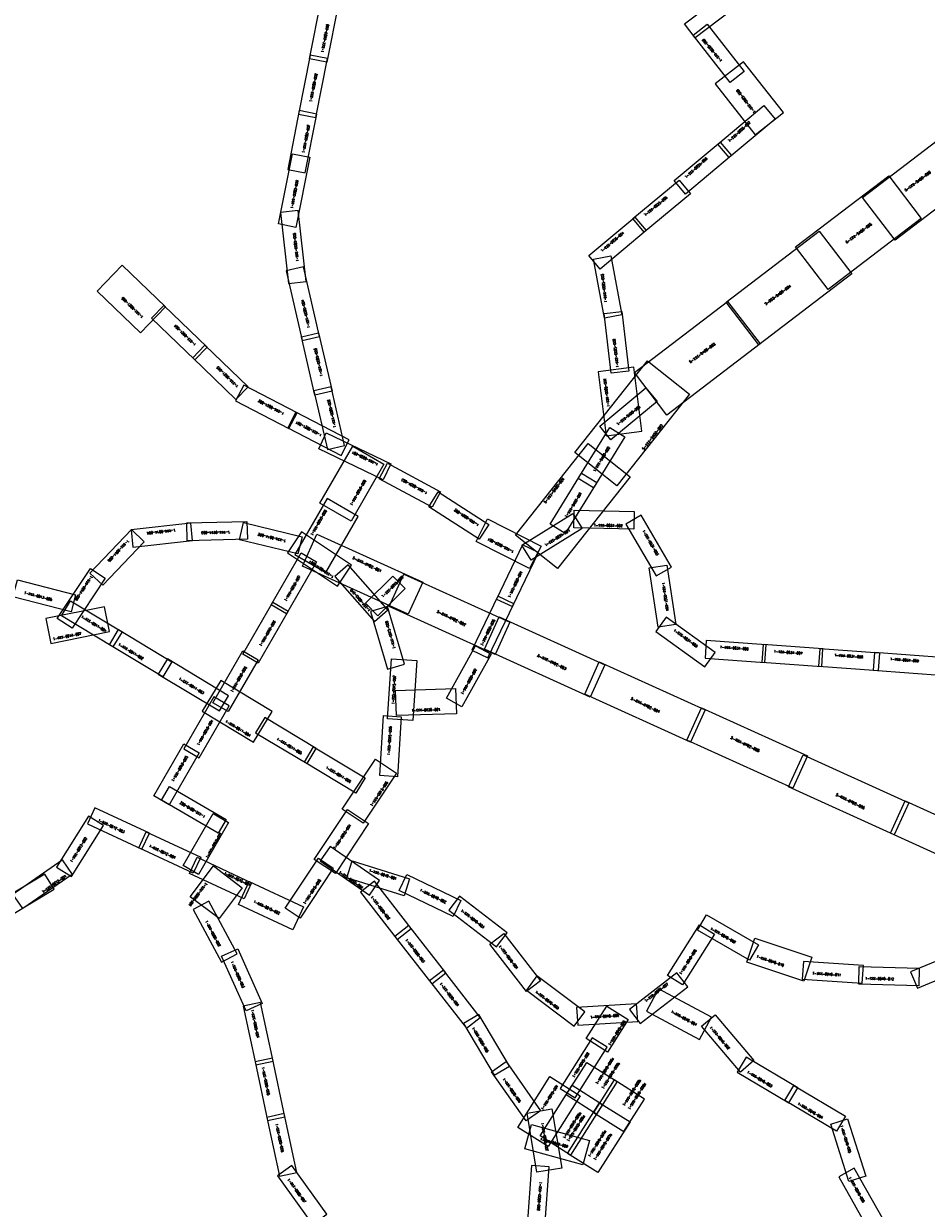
# Model space of a CAD drawing. Header units: metres. Extents: x 3439820 to 3477866, y 5467250 to 5490835.
# Tile 5 of 8: x 3460596 to 3464256, y 5481515 to 5486320. Entities that reach past the tile are written whole.
import ezdxf
from ezdxf.enums import TextEntityAlignment as Align

# ---------------------------------------------------------------- set-up
doc = ezdxf.new("R2010")
doc.units = ezdxf.units.M
doc.header["$MEASUREMENT"] = 0
for name, color, linetype, lineweight in [('1_XXX_0010_Blattnummer', 7, 'Continuous', 0), ('1_XXX_0010_Blattschnitt', 7, 'Continuous', 0), ('1_XXX_0011_Blattnummer', 7, 'Continuous', 0), ('1_XXX_0011_Blattschnitt', 7, 'Continuous', 0), ('1_XXX_0012_Blattnummer', 7, 'Continuous', 0), ('1_XXX_0012_Blattschnitt', 7, 'Continuous', 0), ('1_XXX_0013_Blattnummer', 7, 'Continuous', 0), ('1_XXX_0013_Blattschnitt', 7, 'Continuous', 0), ('1_XXX_0014_Blattnummer', 7, 'Continuous', 0), ('1_XXX_0014_Blattschnitt', 7, 'Continuous', 0), ('1_XXX_0015_Blattnummer', 7, 'Continuous', 0), ('1_XXX_0015_Blattschnitt', 7, 'Continuous', 0), ('1_XXX_0020_Blattnummer', 7, 'Continuous', 0), ('1_XXX_0020_Blattschnitt', 7, 'Continuous', 0), ('1_XXX_0021_Blattnummer', 7, 'Continuous', 0), ('1_XXX_0021_Blattschnitt', 7, 'Continuous', 0), ('1_XXX_0024_Blattnummer', 7, 'Continuous', 0), ('1_XXX_0024_Blattschnitt', 7, 'Continuous', 0), ('1_XXX_0025_Blattnummer', 7, 'Continuous', 0), ('1_XXX_0025_Blattschnitt', 7, 'Continuous', 0), ('1_XXX_0030_Blattnummer', 7, 'Continuous', 0), ('1_XXX_0030_Blattschnitt', 7, 'Continuous', 0), ('1_XXX_0031_Blattnummer', 7, 'Continuous', 0), ('1_XXX_0031_Blattschnitt', 7, 'Continuous', 0), ('1_XXX_0040_Blattnummer', 7, 'Continuous', 0), ('1_XXX_0040_Blattschnitt', 7, 'Continuous', 0), ('1_XXX_0046_Blattnummer', 7, 'Continuous', 0), ('1_XXX_0046_Blattschnitt', 7, 'Continuous', 0), ('1_XXX_0049_Blattnummer', 7, 'Continuous', 0), ('1_XXX_0049_Blattschnitt', 7, 'Continuous', 0), ('1_XXX_0050_Blattnummer', 7, 'Continuous', 0), ('1_XXX_0050_Blattschnitt', 7, 'Continuous', 0), ('1_XXX_0060_Blattnummer', 7, 'Continuous', 0), ('1_XXX_0060_Blattschnitt', 7, 'Continuous', 0), ('3_XXX_0001_Blattschnitt', 7, 'Continuous', 0), ('5_XXX_9400_Blattnummern', 7, 'Continuous', 0), ('5_XXX_9400_Blattschnitt', 7, 'Continuous', 0), ('5_XXX_9402_Blattnummern', 7, 'Continuous', 0), ('5_XXX_9402_Blattschnitt', 7, 'Continuous', 0)]:
    doc.layers.add(name, color=color, linetype=linetype, lineweight=lineweight)
doc.layers.add('1_XXX_9400_Blattnummer', color=7, linetype='Continuous')
doc.layers.add('1_XXX_9400_Blattschnitt', color=7, linetype='Continuous')
doc.styles.add('arial', font='arial.ttf')
doc.styles.get("Standard").update_dxf_attribs({"font": 'txt.shx'})

msp = doc.modelspace()

# ---------------------------------------------------------------- linework, layer by layer
at = {"layer": '1_XXX_0010_Blattschnitt'}
for points in [[(3461930.3, 5484606), (3462056.7, 5484533), (3461923.6, 5484302.4), (3461797.2, 5484375.4)], [(3461695, 5484167.5), (3461821.4, 5484094.5), (3461952.3, 5484321.1), (3461825.9, 5484394.1)], [(3461721.4, 5484173.4), (3461783.5, 5484137.5), (3461661.8, 5483926.7), (3461599.6, 5483962.5)], [(3461605.8, 5483973.2), (3461667.9, 5483937.3), (3461546.2, 5483726.4), (3461484, 5483762.3)], [(3461484.4, 5483776.1), (3461546.6, 5483740.2), (3461425.1, 5483529.8), (3461362.9, 5483565.7)], [(3461428.4, 5483554), (3461366.3, 5483589.9), (3461244.5, 5483379), (3461306.7, 5483343.1)], [(3461245.1, 5483399), (3461307.2, 5483363.1), (3461185.5, 5483152.2), (3461123.3, 5483188.1)], [(3461154.4, 5483170.2), (3461186.5, 5483225.7), (3461416.6, 5483092.8), (3461384.5, 5483037.3)], [(3461363.6, 5483116.5), (3461425.7, 5483080.6), (3461304, 5482869.7), (3461241.8, 5482905.6)]]:
    msp.add_3dface(points, dxfattribs=at)
at = {"layer": '1_XXX_0011_Blattschnitt'}
for points in [[(3460748.9, 5483918.1), (3460785.9, 5483979.5), (3460994.5, 5483854), (3460957.5, 5483792.5)], [(3460943.2, 5483801.2), (3460980.2, 5483862.6), (3461196.5, 5483732.5), (3461159.5, 5483671)], [(3461178.3, 5483743.4), (3461141.3, 5483681.9), (3461389.6, 5483532.6), (3461426.6, 5483594)], [(3461394.6, 5483656.2), (3461319.4, 5483531.1), (3461528, 5483405.6), (3461603.3, 5483530.7)], [(3461744.7, 5483318.9), (3461781.6, 5483380.4), (3461573, 5483505.9), (3461536, 5483444.4)], [(3461979.8, 5483261.2), (3461942.8, 5483199.7), (3461734.1, 5483325.2), (3461771.1, 5483386.7)]]:
    msp.add_3dface(points, dxfattribs=at)
at = {"layer": '1_XXX_0012_Blattschnitt'}
for points in [[(3460884.5, 5483139.3), (3460854.2, 5483074.2), (3461074.9, 5482971.4), (3461105.2, 5483036.4)], [(3460729, 5482899.2), (3460789.9, 5482861.1), (3460918.9, 5483067.6), (3460858.1, 5483105.6)], [(3461062.4, 5482977.2), (3461092.7, 5483042.3), (3461313.4, 5482939.4), (3461283.1, 5482874.4)], [(3460592.2, 5482730.8), (3460551.3, 5482789.7), (3460751.4, 5482928.5), (3460792.3, 5482869.5)]]:
    msp.add_3dface(points, dxfattribs=at)
at = {"layer": '1_XXX_0013_Blattschnitt'}
msp.add_3dface([(3460552.2, 5483995.2), (3460570.2, 5484064.7), (3460805.9, 5484003.8), (3460788, 5483934.3)], dxfattribs=at)
at = {"layer": '1_XXX_0014_Blattschnitt'}
for points in [[(3461030.9, 5484267.8), (3461038.8, 5484196.5), (3461280.8, 5484223.5), (3461272.9, 5484294.8)], [(3461259.2, 5484223.3), (3461257.4, 5484295), (3461500.9, 5484300.8), (3461502.6, 5484229.1)], [(3461470.7, 5484226.8), (3461487.6, 5484296.6), (3461724.3, 5484239.2), (3461707.4, 5484169.5)], [(3460916.3, 5484042.5), (3460864.4, 5484092), (3461032.4, 5484268.2), (3461084.4, 5484218.7)], [(3461722.4, 5484259.3), (3461665.6, 5484174), (3461868.4, 5484039.1), (3461925.1, 5484124.5)], [(3460791.6, 5483867.9), (3460731.9, 5483907.6), (3460866.7, 5484110.4), (3460926.5, 5484070.6)], [(3460685.1, 5483907), (3460705.4, 5483806.5), (3460944.1, 5483854.5), (3460923.9, 5483955)]]:
    msp.add_3dface(points, dxfattribs=at)
at = {"layer": '1_XXX_0015_Blattschnitt'}
for points in [[(3461911, 5484125), (3461857.2, 5484077.6), (3462018.1, 5483894.9), (3462072, 5483942.3)], [(3461981.2, 5483969.7), (3462031.7, 5483918.7), (3462142.9, 5484028.9), (3462092.4, 5484079.8)], [(3462070.9, 5483955.7), (3462002.1, 5483935.4), (3462070.7, 5483701.8), (3462139.6, 5483722)], [(3462173.8, 5483494.5), (3462071.5, 5483501), (3462086.9, 5483744), (3462189.2, 5483737.5)], [(3462054.7, 5483513.6), (3462126.3, 5483509), (3462110.9, 5483266), (3462039.3, 5483270.6)], [(3462022, 5483337.6), (3462107.4, 5483280.8), (3461972.5, 5483078.1), (3461887.2, 5483134.8)], [(3461908.9, 5483133.4), (3461994.3, 5483076.7), (3461859.4, 5482873.9), (3461774.1, 5482930.7)], [(3461268.5, 5482873.8), (3461298.8, 5482938.9), (3461519.5, 5482836), (3461489.2, 5482771)], [(3461791.3, 5482935.2), (3461851.1, 5482895.4), (3461716.2, 5482692.7), (3461656.5, 5482732.4)], [(3461730.6, 5482737.7), (3461687.3, 5482644.8), (3461466.6, 5482747.6), (3461509.9, 5482840.5)]]:
    msp.add_3dface(points, dxfattribs=at)
at = {"layer": '1_XXX_0020_Blattschnitt'}
for points in [[(3461801.9, 5486416.5), (3461872.3, 5486402.6), (3461825.2, 5486163.8), (3461754.8, 5486177.6)], [(3461828.1, 5486178.7), (3461757.7, 5486192.6), (3461710.6, 5485953.7), (3461781, 5485939.8)], [(3461783.8, 5485953.9), (3461713.4, 5485967.8), (3461666.3, 5485728.9), (3461736.6, 5485715)], [(3461685.2, 5485792.3), (3461755.6, 5485778.4), (3461699.5, 5485494.1), (3461629.1, 5485508)], [(3461708.8, 5485562.2), (3461637.5, 5485554.2), (3461669.6, 5485266.3), (3461740.9, 5485274.2)], [(3461729.8, 5485334.4), (3461659.9, 5485318.3), (3461725, 5485035.9), (3461794.9, 5485052.1)], [(3461721.6, 5485050.8), (3461791.5, 5485066.9), (3461846.2, 5484829.7), (3461776.3, 5484813.5)], [(3461842.2, 5484847), (3461772.3, 5484830.9), (3461827, 5484593.6), (3461896.9, 5484609.8)], [(3461791.9, 5484595.8), (3461822.9, 5484660.5), (3462084.2, 5484535.3), (3462053.1, 5484470.6)]]:
    msp.add_3dface(points, dxfattribs=at)
at = {"layer": '1_XXX_0021_Blattschnitt'}
for points in [[(3460994.9, 5485340.2), (3460893.5, 5485235.1), (3461068.9, 5485066.1), (3461170.2, 5485171.2)], [(3461163.8, 5485177.8), (3461114, 5485126.1), (3461289.3, 5484957.1), (3461339.1, 5485008.8)], [(3461330.9, 5485016.6), (3461281.2, 5484965), (3461456.5, 5484796), (3461506.3, 5484847.7)], [(3461487.8, 5484854.3), (3461454.8, 5484790.6), (3461671, 5484678.6), (3461704, 5484742.4)], [(3461699.8, 5484744.5), (3461666.8, 5484680.8), (3461883, 5484568.8), (3461916, 5484632.5)]]:
    msp.add_3dface(points, dxfattribs=at)
at = {"layer": '1_XXX_0024_Blattschnitt'}
for points in [[(3462037.3, 5484474), (3462071.3, 5484537.2), (3462285.7, 5484421.8), (3462251.7, 5484358.7)], [(3462237.9, 5484361.2), (3462276.8, 5484421.4), (3462481.3, 5484289.4), (3462442.4, 5484229.1)], [(3462430.2, 5484220.2), (3462476.6, 5484311.6), (3462693.8, 5484201.4), (3462647.4, 5484110)]]:
    msp.add_3dface(points, dxfattribs=at)
at = {"layer": '1_XXX_0025_Blattschnitt'}
for points in [[(3463469.5, 5486467.4), (3463512.9, 5486410.3), (3463319, 5486263), (3463275.6, 5486320.1)], [(3463310.4, 5486274), (3463366.9, 5486318.1), (3463516.9, 5486126.3), (3463460.4, 5486082.1)], [(3463561.2, 5485869.7), (3463676.2, 5485959.7), (3463514.9, 5486165.8), (3463399.9, 5486075.8)], [(3463597.5, 5485988.1), (3463643.5, 5485933), (3463456.5, 5485777), (3463410.6, 5485832.1)], [(3463420.3, 5485840.2), (3463466.3, 5485785.1), (3463279.3, 5485629.1), (3463233.3, 5485684.2)], [(3463253.3, 5485685.4), (3463299.2, 5485630.4), (3463112.3, 5485474.4), (3463066.3, 5485529.5)], [(3463074, 5485536.1), (3463120, 5485481), (3462933, 5485325), (3462887, 5485380.1)], [(3462905.6, 5485365.3), (3462976.1, 5485378.8), (3463021.7, 5485139.6), (3462951.2, 5485126.2)], [(3462949.2, 5485144.5), (3463020.5, 5485153.1), (3463049.6, 5484911.3), (3462978.4, 5484902.7)], [(3462957.9, 5484649.2), (3463102.7, 5484667.8), (3463069.3, 5484927.4), (3462924.5, 5484908.8)]]:
    msp.add_3dface(points, dxfattribs=at)
at = {"layer": '1_XXX_0030_Blattschnitt'}
for points in [[(3462682.7, 5484175.3), (3462618, 5484206.3), (3462512.9, 5483986.6), (3462577.6, 5483955.7)], [(3462583.1, 5483967.2), (3462518.4, 5483998.1), (3462413.3, 5483778.5), (3462478, 5483747.5)], [(3462428.2, 5483797.3), (3462491, 5483762.6), (3462372.9, 5483549.6), (3462310.2, 5483584.4)], [(3462347.3, 5483623.7), (3462350.4, 5483521.3), (3462107.1, 5483513.7), (3462103.9, 5483616.1)]]:
    msp.add_3dface(points, dxfattribs=at)
at = {"layer": '1_XXX_0031_Blattschnitt'}
for points in [[(3463071.1, 5484342.3), (3463069.7, 5484270.6), (3462826.2, 5484275.6), (3462827.7, 5484347.3)], [(3462822.5, 5484333.6), (3462860.4, 5484272.7), (3462653.7, 5484144), (3462615.8, 5484204.9)], [(3462822.5, 5484333.6), (3462860.4, 5484272.7), (3462653.7, 5484144), (3462615.8, 5484204.9)], [(3463159.9, 5484080.3), (3463221.9, 5484116.5), (3463099.2, 5484326.8), (3463037.2, 5484290.6)], [(3463239.9, 5483883.5), (3463169, 5483872.7), (3463132.4, 5484113.4), (3463203.3, 5484124.2)], [(3463357.2, 5483712.1), (3463399.1, 5483770.3), (3463201.5, 5483912.7), (3463159.6, 5483854.4)], [(3463601.4, 5483729.3), (3463606.6, 5483800.9), (3463363.7, 5483818.4), (3463358.5, 5483746.8)], [(3463831.5, 5483712.7), (3463836.7, 5483784.2), (3463593.8, 5483801.8), (3463588.7, 5483730.2)], [(3464061.7, 5483696.1), (3464066.9, 5483767.6), (3463824, 5483785.2), (3463818.8, 5483713.6)], [(3464329.9, 5483676.7), (3464335.1, 5483748.3), (3464046.1, 5483769.1), (3464040.9, 5483697.6)]]:
    msp.add_3dface(points, dxfattribs=at)
at = {"layer": '1_XXX_0040_Blattschnitt'}
for points in [[(3462160.1, 5482851.1), (3462138.6, 5482782.7), (3461906.4, 5482856), (3461927.9, 5482924.4)], [(3462368.4, 5482763.4), (3462337.4, 5482698.7), (3462117.8, 5482804.1), (3462148.9, 5482868.7)], [(3462512.4, 5482575.8), (3462556.1, 5482632.7), (3462363, 5482781), (3462319.3, 5482724.1)], [(3463574.8, 5482584.4), (3463538.9, 5482522.3), (3463328, 5482644), (3463363.9, 5482706.2)], [(3463336.6, 5482665.5), (3463397.2, 5482627.2), (3463267.1, 5482421.3), (3463206.5, 5482459.6)], [(3462691.4, 5482438), (3462634.7, 5482394), (3462485.3, 5482586.2), (3462542, 5482630.3)], [(3463791.6, 5482533.6), (3463759.1, 5482436.4), (3463528.1, 5482513.6), (3463560.6, 5482610.8)], [(3464444.6, 5482501.8), (3464417.2, 5482568.1), (3464192.2, 5482475), (3464219.6, 5482408.7)], [(3463995.8, 5482428.3), (3464000.5, 5482499.9), (3463757.5, 5482515.8), (3463752.8, 5482444.2)], [(3463288.6, 5482413.4), (3463244.8, 5482470.3), (3463051.9, 5482321.7), (3463095.7, 5482264.9)], [(3464226.8, 5482489.9), (3464225, 5482418.2), (3463981.6, 5482424.4), (3463983.4, 5482496.1)], [(3462828.4, 5482254.2), (3462871.6, 5482311.5), (3462677.1, 5482457.9), (3462633.9, 5482400.6)], [(3463085.5, 5482273.6), (3463080.9, 5482345.2), (3462837.9, 5482329.4), (3462842.5, 5482257.8)]]:
    msp.add_3dface(points, dxfattribs=at)
at = {"layer": '1_XXX_0046_Blattschnitt'}
for points in [[(3463169.6, 5482404.9), (3463121.3, 5482314.5), (3463336, 5482199.7), (3463384.3, 5482290.1)], [(3463344.7, 5482253.5), (3463399.4, 5482299.9), (3463556.8, 5482114.1), (3463502.1, 5482067.7)], [(3463525.9, 5482128.5), (3463489.3, 5482066.8), (3463698.7, 5481942.5), (3463735.3, 5482004.2)], [(3463682.6, 5481952.1), (3463719.2, 5482013.8), (3463928.6, 5481889.6), (3463892, 5481827.9)], [(3463868.4, 5481856.7), (3463936.8, 5481878.3), (3464010.3, 5481646.2), (3463941.9, 5481624.5)], [(3463963.8, 5481677.5), (3463901.3, 5481642.3), (3464020.6, 5481430.1), (3464083.1, 5481465.2)]]:
    msp.add_3dface(points, dxfattribs=at)
at = {"layer": '1_XXX_0049_Blattschnitt'}
for points in [[(3462960.4, 5482335.6), (3463046.9, 5482280.7), (3462963.1, 5482148.5), (3462876.6, 5482203.4)], [(3462961.6, 5482168.5), (3462901, 5482206.9), (3462770.7, 5482001.4), (3462831.3, 5481963)], [(3462878.7, 5482107.1), (3463002, 5482028.9), (3462918.2, 5481896.7), (3462794.9, 5481974.9)], [(3462729.3, 5482049.2), (3462852.6, 5481971.1), (3462722.2, 5481765.4), (3462598.9, 5481843.6)], [(3462906.1, 5481904.4), (3463029.4, 5481826.2), (3463113.2, 5481958.4), (3462989.9, 5482036.5)], [(3462812.7, 5481730.4), (3462689.4, 5481808.6), (3462819.8, 5482014.2), (3462943.1, 5481936)], [(3462923.9, 5481659.9), (3462800.6, 5481738.1), (3462931, 5481943.7), (3463054.3, 5481865.5)]]:
    msp.add_3dface(points, dxfattribs=at)
at = {"layer": '1_XXX_0050_Blattschnitt'}
for points in [[(3461838.8, 5482983.2), (3461798, 5482924.2), (3461998.3, 5482785.8), (3462039.1, 5482844.8)], [(3462110.6, 5482605.6), (3462167.3, 5482649.7), (3462017.8, 5482841.9), (3461961.2, 5482797.8)], [(3462250.4, 5482426), (3462307, 5482470.1), (3462157.5, 5482662.3), (3462100.9, 5482618.2)], [(3462390.7, 5482245.6), (3462447.3, 5482289.6), (3462297.8, 5482481.8), (3462241.2, 5482437.8)], [(3462504.1, 5482055.5), (3462565.8, 5482092.2), (3462441.1, 5482301.4), (3462379.5, 5482264.6)], [(3462691.5, 5481911), (3462632.8, 5481869.8), (3462492.8, 5482069), (3462551.5, 5482110.3)], [(3462636.6, 5481901.5), (3462737.7, 5481918.5), (3462778.2, 5481678.4), (3462677.1, 5481661.4)], [(3462627.8, 5481756.4), (3462654.9, 5481855.2), (3462889.7, 5481790.9), (3462862.6, 5481692.1)], [(3462637.5, 5481445.7), (3462709, 5481440.4), (3462727, 5481683.2), (3462655.4, 5481688.5)]]:
    msp.add_3dface(points, dxfattribs=at)
at = {"layer": '1_XXX_0060_Blattschnitt'}
for points in [[(3461365.8, 5482903.9), (3461482.2, 5482815.8), (3461387.8, 5482691), (3461271.3, 5482779.1)], [(3461346.3, 5482761.6), (3461283, 5482727.8), (3461397.7, 5482513), (3461461, 5482546.8)], [(3461397.9, 5482538.3), (3461463.4, 5482567.7), (3461563.2, 5482345.6), (3461497.7, 5482316.2)], [(3461556.3, 5482350.5), (3461486.1, 5482335.6), (3461536.8, 5482097.4), (3461607, 5482112.4)], [(3461604.4, 5482124.8), (3461534.2, 5482109.9), (3461584.9, 5481871.7), (3461655.1, 5481886.7)], [(3461652.5, 5481899.2), (3461582.3, 5481884.2), (3461633, 5481646.1), (3461703.2, 5481661)], [(3461683, 5481688.5), (3461624.8, 5481646.5), (3461767.3, 5481449.1), (3461825.5, 5481491.1)]]:
    msp.add_3dface(points, dxfattribs=at)
at = {"layer": '1_XXX_9400_Blattschnitt'}
for points in [[(3463118.5, 5484843.6), (3463164.4, 5484788.4), (3462977.2, 5484632.7), (3462931.3, 5484687.8)], [(3462972.2, 5484682.7), (3463033.3, 5484645.1), (3462905.6, 5484437.7), (3462844.5, 5484475.3)], [(3462858.1, 5484497.4), (3462919.2, 5484459.8), (3462791.6, 5484252.4), (3462730.5, 5484290)]]:
    msp.add_3dface(points, dxfattribs=at)
at = {"layer": '3_XXX_0001_Blattschnitt'}
msp.add_3dface([(3460682, 5482871), (3460432.7, 5482721.5), (3460469.6, 5482659.9), (3460718.9, 5482809.5)], dxfattribs=at)
at = {"layer": '5_XXX_9400_Blattschnitt'}
for points in [[(3463997, 5485615.3, 98.7), (3464374.4, 5485903.7, 98.7), (3464506.5, 5485730.9, 98.7), (3464129.1, 5485442.5, 98.7)], [(3463726, 5485415, 98.7), (3464103.4, 5485703.5, 98.7), (3464235.4, 5485530.7, 98.7), (3463858.1, 5485242.2, 98.7)], [(3463443.9, 5485190.1), (3463821.3, 5485478.5), (3463953.4, 5485305.7), (3463576, 5485017.3)], [(3463072.1, 5484905.7, 98.7), (3463449.5, 5485194.1, 98.7), (3463581.6, 5485021.3, 98.7), (3463204.2, 5484732.9, 98.7)], [(3462830, 5484580.6, 98.7), (3463125.2, 5484952.7, 98.7), (3463295.6, 5484817.5, 98.7), (3463000.3, 5484445.4, 98.7)], [(3462589.7, 5484245.9, 98.7), (3462885, 5484618, 98.7), (3463055.4, 5484482.8, 98.7), (3462760.1, 5484110.7, 98.7)]]:
    msp.add_3dface(points, dxfattribs=at)
at = {"layer": '5_XXX_9402_Blattschnitt'}
for points in [[(3461785, 5484250), (3462213.9, 5484055.3), (3462154.6, 5483924.6), (3461725.7, 5484119.3)], [(3462137.6, 5484087.2), (3462566.4, 5483892.5), (3462507.1, 5483761.9), (3462078.2, 5483956.5)], [(3462523.1, 5483914.6), (3462952, 5483719.9), (3462892.7, 5483589.2), (3462463.8, 5483783.9)], [(3462929.9, 5483731.6), (3463358.8, 5483536.9), (3463299.5, 5483406.3), (3462870.6, 5483600.9)], [(3463344.6, 5483544.7), (3463773.5, 5483350), (3463714.1, 5483219.3), (3463285.3, 5483414)], [(3463756.4, 5483355.2), (3464185.2, 5483160.5), (3464125.9, 5483029.8), (3463697.1, 5483224.5)], [(3464170, 5483167.5), (3464598.9, 5482972.8), (3464539.6, 5482842.1), (3464110.7, 5483036.8)]]:
    msp.add_3dface(points, dxfattribs=at)

# ---------------------------------------------------------------- texts
at = {"layer": '1_XXX_0010_Blattnummer', "char_height": 10, "attachment_point": 7, "line_spacing_factor": 0.6, "style": 'arial'}
for s, insert, rotation in [('{\\Fstandard|c0;1-XXX-0010-009}', (3461926.4, 5484365.6), 59.9988), ('{\\Fstandard|c0;1-XXX-0010-008}', (3461766.9, 5484243.6), 59.9988), ('{\\Fstandard|c0;1-XXX-0010-007}', (3461660.4, 5483977.1), 59.9988), ('{\\Fstandard|c0;1-XXX-0010-006}', (3461559.7, 5483794.4), 59.9988), ('{\\Fstandard|c0;1-XXX-0010-005}', (3461442.7, 5483608.2), 59.9988), ('{\\Fstandard|c0;1-XXX-0010-004}', (3461306.3, 5483392.4), 59.9988), ('{\\Fstandard|c0;1-XXX-0010-003}', (3461204, 5483245.9), 59.9988), ('{\\Fstandard|c0;1-XXX-0010-002}', (3461333.5, 5483107.2), 149.9988), ('{\\Fstandard|c0;1-XXX-0010-001}', (3461342.3, 5482935.1), 59.9988)]:
    msp.add_mtext(s, dxfattribs=dict(at, insert=insert, rotation=rotation))
at = {"layer": '1_XXX_0011_Blattnummer', "char_height": 10, "attachment_point": 7, "rotation": 328.9623, "line_spacing_factor": 0.6, "style": 'arial'}
for s, insert in [('{\\Fstandard|c0;1-XXX-0011-001}', (3460827.3, 5483911.7)), ('{\\Fstandard|c0;1-XXX-0011-002}', (3460977.4, 5483799.4)), ('{\\Fstandard|c0;1-XXX-0011-003}', (3461223.3, 5483660)), ('{\\Fstandard|c0;1-XXX-0011-004}', (3461411.8, 5483487.6)), ('{\\Fstandard|c0;1-XXX-0011-005}', (3461620.5, 5483415.8)), ('{\\Fstandard|c0;1-XXX-0011-006}', (3461819.3, 5483300.2))]:
    msp.add_mtext(s, dxfattribs=dict(at, insert=insert))
at = {"layer": '1_XXX_0012_Blattnummer', "char_height": 10, "attachment_point": 7, "line_spacing_factor": 0.6, "style": 'arial'}
for s, insert, rotation in [('{\\Fstandard|c0;1-XXX-0012-003}', (3460895.9, 5483085.4), 335.0181), ('{\\Fstandard|c0;1-XXX-0012-002}', (3460792, 5482918.2), 57.9894), ('{\\Fstandard|c0;1-XXX-0012-004}', (3461102.5, 5482981.3), 335.0181), ('{\\Fstandard|c0;1-XXX-0012-001}', (3460673.8, 5482793.5), 34.7343)]:
    msp.add_mtext(s, dxfattribs=dict(at, insert=insert, rotation=rotation))
at = {"layer": '1_XXX_0013_Blattnummer', "insert": (3460596.6, 5484007.9), "char_height": 10, "attachment_point": 7, "rotation": 345.526, "line_spacing_factor": 0.6, "style": 'arial'}
msp.add_mtext('{\\Fstandard|c0;1-XXX-0013-005}', dxfattribs=at)
at = {"layer": '1_XXX_0014_Blattnummer', "char_height": 10, "attachment_point": 7, "line_spacing_factor": 0.6, "style": 'arial'}
for s, insert, rotation in [('{\\Fstandard|c0;1-XXX-0014-004}', (3461211.2, 5484271.2), 186.3704), ('{\\Fstandard|c0;1-XXX-0014-003}', (3461432.5, 5484263), 181.3704), ('{\\Fstandard|c0;1-XXX-0014-002}', (3461660.4, 5484226.5), 166.3704), ('{\\Fstandard|c0;1-XXX-0014-005}', (3461016.4, 5484227.5), 226.3704), ('{\\Fstandard|c0;1-XXX-0014-001}', (3461854.6, 5484079.1), 146.3704), ('{\\Fstandard|c0;1-XXX-0014-006}', (3460867.3, 5484081.8), 236.3704), ('{\\Fstandard|c0;1-XXX-0014-007}', (3460715.7, 5483819.4), 11.3704)]:
    msp.add_mtext(s, dxfattribs=dict(at, insert=insert, rotation=rotation))
at = {"layer": '1_XXX_0015_Blattnummer', "char_height": 10, "attachment_point": 7, "line_spacing_factor": 0.6, "style": 'arial'}
for s, insert, rotation in [('{\\Fstandard|c0;1-XXX-0015-009}', (3462053.3, 5483992.2), 44.7276), ('{\\Fstandard|c0;1-XXX-0015-010}', (3462002.9, 5483941.6), 131.3704), ('{\\Fstandard|c0;1-XXX-0015-008}', (3462104, 5483786.7), 106.3704), ('{\\Fstandard|c0;1-XXX-0015-007}', (3462098.5, 5483560.3), 86.8679), ('{\\Fstandard|c0;1-XXX-0015-006}', (3462080.7, 5483353.4), 86.3704), ('{\\Fstandard|c0;1-XXX-0015-005}', (3462009, 5483145.2), 56.3704), ('{\\Fstandard|c0;1-XXX-0015-004}', (3461859.3, 5482971.8), 56.3704), ('{\\Fstandard|c0;1-XXX-0015-001}', (3461406.6, 5482870.7), 335.0181), ('{\\Fstandard|c0;1-XXX-0015-003}', (3461737.1, 5482748.5), 56.3704), ('{\\Fstandard|c0;1-XXX-0015-002}', (3461525.8, 5482755.7), 335.0181)]:
    msp.add_mtext(s, dxfattribs=dict(at, insert=insert, rotation=rotation))
at = {"layer": '1_XXX_0020_Blattnummer', "char_height": 10, "attachment_point": 7, "line_spacing_factor": 0.6, "style": 'arial'}
for s, insert, rotation in [('{\\Fstandard|c0;1-XXX-0020-009}', (3461811.4, 5486203.4), 78.8364), ('{\\Fstandard|c0;1-XXX-0020-008}', (3461764.1, 5486002.6), 78.8364), ('{\\Fstandard|c0;1-XXX-0020-007}', (3461734.6, 5485795.7), 78.8364), ('{\\Fstandard|c0;1-XXX-0020-006}', (3461687.5, 5485569.9), 78.8364), ('{\\Fstandard|c0;1-XXX-0020-005}', (3461710.8, 5485356.4), 96.3661), ('{\\Fstandard|c0;1-XXX-0020-004}', (3461757.4, 5485087.9), 102.989), ('{\\Fstandard|c0;1-XXX-0020-003}', (3461808.8, 5484891.8), 102.989), ('{\\Fstandard|c0;1-XXX-0020-002}', (3461863, 5484683.4), 102.989), ('{\\Fstandard|c0;1-XXX-0020-001}', (3462034.9, 5484536.8), 154.3871)]:
    msp.add_mtext(s, dxfattribs=dict(at, insert=insert, rotation=rotation))
at = {"layer": '1_XXX_0021_Blattnummer', "char_height": 10, "attachment_point": 7, "line_spacing_factor": 0.6, "style": 'arial'}
for s, insert, rotation in [('{\\Fstandard|c0;1-XXX-0021-005}', (3461082.1, 5485131.9), 136.0524), ('{\\Fstandard|c0;1-XXX-0021-004}', (3461295.2, 5485020.1), 136.0524), ('{\\Fstandard|c0;1-XXX-0021-003}', (3461467.6, 5484850.7), 136.0524), ('{\\Fstandard|c0;1-XXX-0021-002}', (3461653.1, 5484742.2), 152.616), ('{\\Fstandard|c0;1-XXX-0021-001}', (3461806, 5484654.8), 152.616)]:
    msp.add_mtext(s, dxfattribs=dict(at, insert=insert, rotation=rotation))
at = {"layer": '1_XXX_0024_Blattnummer', "char_height": 10, "attachment_point": 7, "line_spacing_factor": 0.6, "style": 'arial'}
for s, insert, rotation in [('{\\Fstandard|c0;1-XXX-0024-003}', (3462233.9, 5484420.4), 151.7242), ('{\\Fstandard|c0;1-XXX-0024-002}', (3462443, 5484289.8), 147.1469), ('{\\Fstandard|c0;1-XXX-0024-001}', (3462584.5, 5484182.2), 153.0827)]:
    msp.add_mtext(s, dxfattribs=dict(at, insert=insert, rotation=rotation))
at = {"layer": '1_XXX_0025_Blattnummer', "char_height": 10, "attachment_point": 7, "line_spacing_factor": 0.6, "style": 'arial'}
for s, insert, rotation in [('{\\Fstandard|c0;1-XXX-0025-009}', (3463428.8, 5486171.3), 130.2749), ('{\\Fstandard|c0;1-XXX-0025-008}', (3463563.8, 5485963.3), 128.0371), ('{\\Fstandard|c0;1-XXX-0025-007}', (3463457.6, 5485839.7), 42.0932), ('{\\Fstandard|c0;1-XXX-0025-006}', (3463282.4, 5485693.5), 42.0932), ('{\\Fstandard|c0;1-XXX-0025-005}', (3463116.2, 5485539.4), 39.2189), ('{\\Fstandard|c0;1-XXX-0025-004}', (3462941.8, 5485394.2), 40.3033), ('{\\Fstandard|c0;1-XXX-0025-003}', (3462960.8, 5485190.8), 96.8756), ('{\\Fstandard|c0;1-XXX-0025-002}', (3463008.5, 5484927), 96.8756), ('{\\Fstandard|c0;1-XXX-0025-001}', (3462971.5, 5484767.3), 97.3243)]:
    msp.add_mtext(s, dxfattribs=dict(at, insert=insert, rotation=rotation))
at = {"layer": '1_XXX_0030_Blattnummer', "char_height": 10, "attachment_point": 7, "line_spacing_factor": 0.6, "style": 'arial'}
for s, insert, rotation in [('{\\Fstandard|c0;1-XXX-0030-004}', (3462568, 5483991.7), 64.4327), ('{\\Fstandard|c0;1-XXX-0030-003}', (3462456.9, 5483796.2), 64.4327), ('{\\Fstandard|c0;1-XXX-0030-002}', (3462377.3, 5483598.8), 60.9913), ('{\\Fstandard|c0;1-XXX-0030-001}', (3462168.6, 5483530.1), 1.7859)]:
    msp.add_mtext(s, dxfattribs=dict(at, insert=insert, rotation=rotation))
at = {"layer": '1_XXX_0031_Blattnummer', "char_height": 10, "attachment_point": 7, "line_spacing_factor": 0.6, "style": 'arial'}
for s, insert, rotation in [('{\\Fstandard|c0;1-XXX-0031-002}', (3462907.3, 5484281.4), 358.8317), ('{\\Fstandard|c0;1-XXX-0031-001}', (3462712.6, 5484200.6), 31.9046), ('{\\Fstandard|c0;1-XXX-0031-003}', (3463103.7, 5484262.5), 300.2637), ('{\\Fstandard|c0;1-XXX-0031-004}', (3463183.6, 5484052.9), 278.6514), ('{\\Fstandard|c0;1-XXX-0031-005}', (3463229.5, 5483857.4), 324.2268), ('{\\Fstandard|c0;1-XXX-0031-006}', (3463418.9, 5483787.3), 355.8694), ('{\\Fstandard|c0;1-XXX-0031-007}', (3463636.8, 5483769.6), 355.8694), ('{\\Fstandard|c0;1-XXX-0031-008}', (3463882.6, 5483754.6), 355.8694), ('{\\Fstandard|c0;1-XXX-0031-009}', (3464108.7, 5483738.6), 355.8694)]:
    msp.add_mtext(s, dxfattribs=dict(at, insert=insert, rotation=rotation))
at = {"layer": '1_XXX_0040_Blattnummer', "char_height": 10, "attachment_point": 7, "line_spacing_factor": 0.6, "style": 'arial'}
for s, insert, rotation in [('{\\Fstandard|c0;1-XXX-0040-001}', (3461994.7, 5482881.8), 342.4863), ('{\\Fstandard|c0;1-XXX-0040-002}', (3462200.6, 5482802), 334.3622), ('{\\Fstandard|c0;1-XXX-0040-003}', (3462366.4, 5482721), 322.4785), ('{\\Fstandard|c0;1-XXX-0040-009}', (3463378.4, 5482646.9), 330.0026), ('{\\Fstandard|c0;1-XXX-0040-004}', (3462521.7, 5482576.8), 307.8575), ('{\\Fstandard|c0;1-XXX-0040-008}', (3463262.3, 5482462.7), 57.7065), ('{\\Fstandard|c0;1-XXX-0040-010}', (3463566.1, 5482532.2), 341.5248), ('{\\Fstandard|c0;1-XXX-0040-011}', (3463792.9, 5482464.1), 356.2489), ('{\\Fstandard|c0;1-XXX-0040-007}', (3463118.5, 5482351.5), 37.5901), ('{\\Fstandard|c0;1-XXX-0040-012}', (3464007.5, 5482443.2), 358.5527), ('{\\Fstandard|c0;1-XXX-0040-005}', (3462668.4, 5482390.9), 323.0256), ('{\\Fstandard|c0;1-XXX-0040-006}', (3462893.6, 5482285.4), 3.698)]:
    msp.add_mtext(s, dxfattribs=dict(at, insert=insert, rotation=rotation))
at = {"layer": '1_XXX_0046_Blattnummer', "char_height": 10, "attachment_point": 7, "line_spacing_factor": 0.6, "style": 'arial'}
for s, insert, rotation in [('{\\Fstandard|c0;1-XXX-0046-001}', (3463219.2, 5482309.6), 331.8652), ('{\\Fstandard|c0;1-XXX-0046-002}', (3463377, 5482247.3), 310.2714), ('{\\Fstandard|c0;1-XXX-0046-003}', (3463527.1, 5482064.8), 329.321), ('{\\Fstandard|c0;1-XXX-0046-004}', (3463732.1, 5481936.8), 329.321), ('{\\Fstandard|c0;1-XXX-0046-005}', (3463906.7, 5481849.8), 287.5616), ('{\\Fstandard|c0;1-XXX-0046-006}', (3463940.8, 5481638.6), 299.3398)]:
    msp.add_mtext(s, dxfattribs=dict(at, insert=insert, rotation=rotation))
at = {"layer": '1_XXX_0049_Blattnummer', "char_height": 10, "attachment_point": 7, "rotation": 57.6207, "line_spacing_factor": 0.6, "style": 'arial'}
for s, insert in [('{\\Fstandard|c0;1-XXX-0049-003}', (3462974.2, 5482175)), ('{\\Fstandard|c0;1-XXX-0049-002}', (3462827.8, 5482045.3)), ('{\\Fstandard|c0;1-XXX-0049-006a}', (3462923.3, 5482017.3)), ('{\\Fstandard|c0;1-XXX-0049-006b}', (3462946.6, 5481998.5)), ('{\\Fstandard|c0;1-XXX-0049-001}', (3462701.7, 5481914.2)), ('{\\Fstandard|c0;1-XXX-0049-008b}', (3463032.3, 5481929.4)), ('{\\Fstandard|c0;1-XXX-0049-008a}', (3463053.5, 5481915.2)), ('{\\Fstandard|c0;1-XXX-0049-005b}', (3462790.2, 5481796.8)), ('{\\Fstandard|c0;1-XXX-0049-005a}', (3462806.1, 5481784.9)), ('{\\Fstandard|c0;1-XXX-0049-007a}', (3462892.3, 5481723.1)), ('{\\Fstandard|c0;1-XXX-0049-007b}', (3462915.1, 5481710))]:
    msp.add_mtext(s, dxfattribs=dict(at, insert=insert))
at = {"layer": '1_XXX_0050_Blattnummer', "char_height": 10, "attachment_point": 7, "line_spacing_factor": 0.6, "style": 'arial'}
for s, insert, rotation in [('{\\Fstandard|c0;1-XXX-0050-001}', (3461871.9, 5482876), 325.3468), ('{\\Fstandard|c0;1-XXX-0050-002}', (3462002.3, 5482776.6), 307.8755), ('{\\Fstandard|c0;1-XXX-0050-003}', (3462143.2, 5482602.4), 307.8755), ('{\\Fstandard|c0;1-XXX-0050-004}', (3462282, 5482425.2), 307.8755), ('{\\Fstandard|c0;1-XXX-0050-005}', (3462413.1, 5482245.9), 300.7845), ('{\\Fstandard|c0;1-XXX-0050-006}', (3462537.2, 5482038.5), 305.0811), ('{\\Fstandard|c0;1-XXX-0050-007}', (3462693.6, 5481861), 279.5708), ('{\\Fstandard|c0;1-XXX-0049-009}', (3462688.4, 5481791), 344.6853), ('{\\Fstandard|c0;1-XXX-0050-008}', (3462686.9, 5481622.5), 265.7697)]:
    msp.add_mtext(s, dxfattribs=dict(at, insert=insert, rotation=rotation))
at = {"layer": '1_XXX_0060_Blattnummer', "char_height": 10, "attachment_point": 7, "line_spacing_factor": 0.6, "style": 'arial'}
for s, insert, rotation in [('{\\Fstandard|c0;1-XXX-0060-001}', (3461333.4, 5482837.4), 232.8839), ('{\\Fstandard|c0;1-XXX-0060-002}', (3461330.9, 5482678.4), 298.1134), ('{\\Fstandard|c0;1-XXX-0060-003}', (3461434.7, 5482514.2), 294.199), ('{\\Fstandard|c0;1-XXX-0060-004}', (3461517, 5482319.4), 282.0279), ('{\\Fstandard|c0;1-XXX-0060-005}', (3461560.1, 5482086.7), 282.0279), ('{\\Fstandard|c0;1-XXX-0060-006}', (3461616.1, 5481856.8), 282.0279), ('{\\Fstandard|c0;1-XXX-0060-007}', (3461664.7, 5481630.4), 305.8106)]:
    msp.add_mtext(s, dxfattribs=dict(at, insert=insert, rotation=rotation))
at = {"layer": '1_XXX_9400_Blattnummer', "char_height": 10, "attachment_point": 7, "line_spacing_factor": 0.6, "style": 'arial'}
for s, insert, rotation in [('{\\Fstandard|c0;1-XXX-9400-003}', (3463005.7, 5484691.1), 38.7528), ('{\\Fstandard|c0;1-XXX-9400-001}', (3462798.8, 5484317), 58.3916)]:
    msp.add_mtext(s, dxfattribs=dict(at, insert=insert, rotation=rotation))
at = {"layer": '1_XXX_9400_Blattnummer', "insert": (3462912.8, 5484502.3), "char_height": 10, "width": 132.857, "attachment_point": 7, "rotation": 58.3916, "line_spacing_factor": 0.6, "style": 'arial'}
msp.add_mtext('{\\Fstandard|c0;1-XXX-9400-002}', dxfattribs=at)
at = {"layer": '5_XXX_9400_Blattnummern'}
for s, rotation, p in [('5-XXX-9400-006', 36.4492, (3464166.6, 5485647.8)), ('5-XXX-9400-005', 36.4492, (3463927.1, 5485436.8)), ('2-003-9400-004', 36.4492, (3463599.1, 5485185.8)), ('5-XXX-9400-003', 36.4492, (3463292.8, 5484950.6)), ('5-XXX-9400-002', 52.1102, (3463102.5, 5484596.2)), ('5-XXX-9400-001', 52.4512, (3462704.1, 5484379.9))]:
    msp.add_text(s, height=10, rotation=rotation, dxfattribs=at).set_placement(p, align=Align.TOP_LEFT)
at = {"layer": '5_XXX_9402_Blattnummern'}
for s, p in [('5-XXX-9402-001', (3461932.6, 5484158.8)), ('5-XXX-9402-002', (3462274.6, 5483941.1)), ('5-XXX-9402-003', (3462682.1, 5483762.6)), ('5-XXX-9402-004', (3463061.1, 5483588.1)), ('5-XXX-9402-005', (3463465.6, 5483429.6)), ('5-XXX-9402-006', (3463892.1, 5483198.1))]:
    msp.add_text(s, height=10, rotation=334.3051, dxfattribs=at).set_placement(p, align=Align.TOP_LEFT)

doc.saveas('drawing.dxf')
